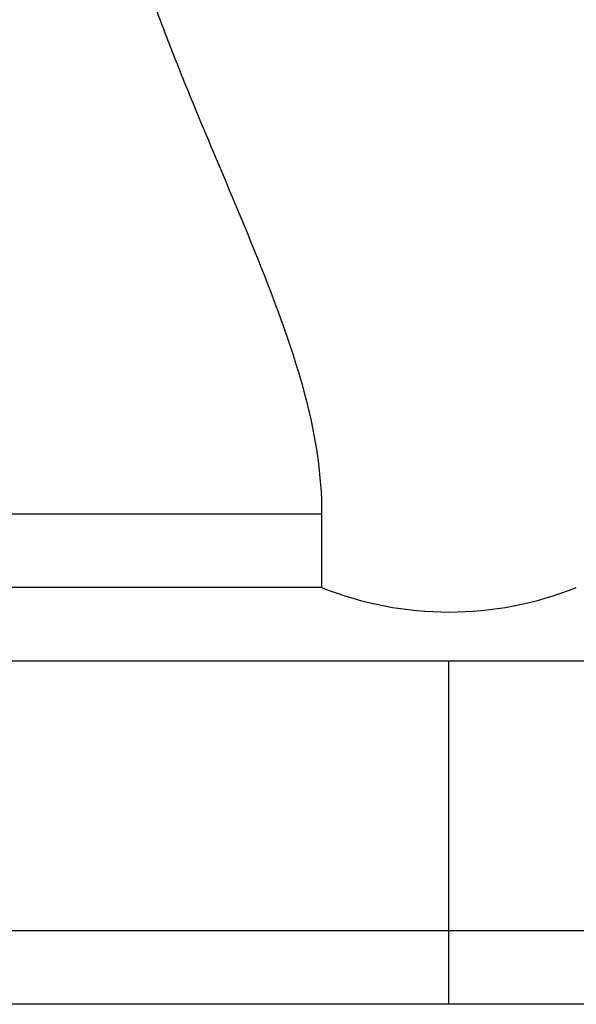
# Model space of a CAD drawing. Header units: millimetres. Extents: x 416 to 815, y 121 to 252.
# Tile 48 of 51: x 737 to 748, y 145 to 165. Entities that reach past the tile are written whole.
import ezdxf
from ezdxf.lldxf.tags import DXFTag

# ---------------------------------------------------------------- set-up
doc = ezdxf.new("R2010")
doc.units = ezdxf.units.MM
for name, color, linetype in [('2', 7, 'CONTINUOUS'), ('HID', 2, 'DASHED'), ('OUT', 3, 'CONTINUOUS')]:
    doc.layers.add(name, color=color, linetype=linetype)
tags = doc.linetypes.add('DASHED', pattern=[25.72, 12.86, -12.86]).pattern_tags.tags
tags[6:7] = [DXFTag(74, 4), DXFTag(75, 0), DXFTag(340, '0'), DXFTag(46, 0.0), DXFTag(50, 0.0), DXFTag(44, 0.0), DXFTag(45, 0.0)]
tags[4:5] = [DXFTag(74, 4), DXFTag(75, 0), DXFTag(340, '0'), DXFTag(46, 0.0), DXFTag(50, 0.0), DXFTag(44, 0.0), DXFTag(45, 0.0)]

msp = doc.modelspace()

# ---------------------------------------------------------------- linework, layer by layer
at = {"layer": '2', "color": 7, "linetype": 'Continuous'}
for points in [[(815.275, 146.06), (613.698, 146.06)], [(815.275, 144.56), (570.275, 144.56)]]:
    msp.add_open_spline(points, degree=1, dxfattribs=at)
at = {"layer": 'HID', "color": 7, "ltscale": 0.1}
msp.add_line((745.775, 144.56), (745.775, 151.56), dxfattribs=at)
at = {"layer": 'OUT', "color": 7}
for p, q in [((696.373, 154.56), (743.177, 154.56)), ((743.177, 154.56), (743.177, 153.06)), ((743.177, 153.06), (696.373, 153.06)), ((772.275, 151.56), (667.275, 151.56))]:
    msp.add_line(p, q, dxfattribs=at)
msp.add_arc((745.775, 159.56), 7, 248.2132, 291.7868, dxfattribs=at)
msp.add_open_spline([(738.866, 170.274), (738.765, 169.788), (738.753, 169.27), (738.852, 168.168), (738.966, 167.581), (739.277, 166.381), (739.474, 165.765), (739.812, 164.815), (739.932, 164.494), (740.184, 163.844), (740.316, 163.513), (740.722, 162.519), (741.007, 161.848), (741.579, 160.486), (741.867, 159.794), (742.409, 158.376), (742.665, 157.649), (743.054, 156.127), (743.177, 155.353), (743.177, 154.56)], degree=3, knots=[0, 0, 0, 0, 0.125, 0.125, 0.25, 0.25, 0.375, 0.375, 0.4375, 0.4375, 0.5, 0.5, 0.625, 0.625, 0.75, 0.75, 0.875, 0.875, 1, 1, 1, 1], dxfattribs=at)

doc.saveas('drawing.dxf')
